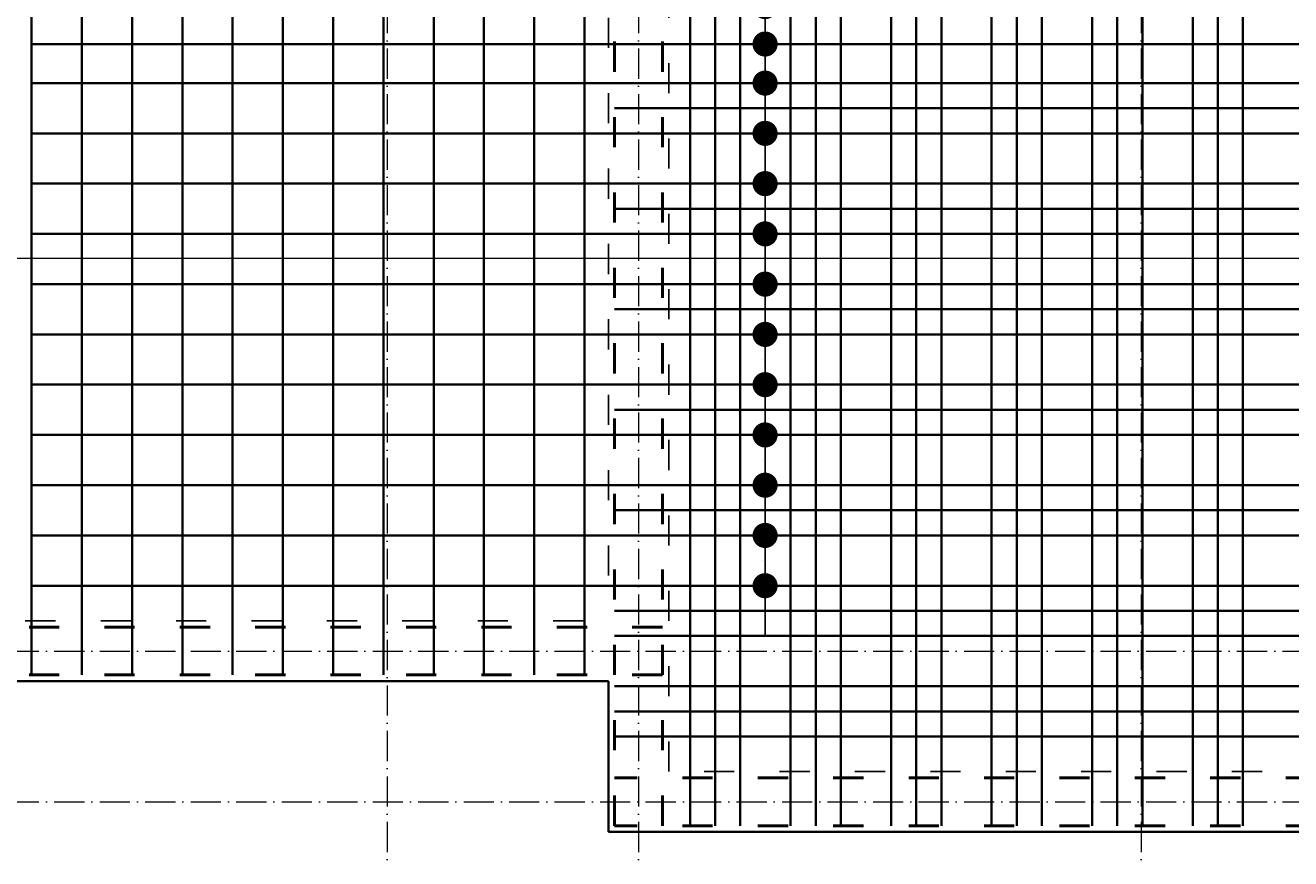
# Model space of a CAD drawing. Header units: millimetres. Extents: x 300938 to 312016, y 11971 to 20881.
# Tile 126 of 239: x 307546 to 308050, y 16262 to 16593. Entities that reach past the tile are written whole.
import ezdxf

# ---------------------------------------------------------------- set-up
doc = ezdxf.new("R2010")
doc.units = ezdxf.units.MM
doc.linetypes.add('ACAD_ISO03W100', pattern=[30, 12, -18])
doc.linetypes.add('ACAD_ISO10W100', pattern=[18, 12, -3, 0, -3])
for name, color, linetype, lineweight in [('konstrukcja', 3, 'Continuous', 35), ('konstrukcja wymiary', 1, 'Continuous', 13), ('osie', 5, 'ACAD_ISO10W100', 13), ('zbrojenie', 4, 'Continuous', 50), ('zbrojenie płyty', 141, 'Continuous', 35)]:
    doc.layers.add(name, color=color, linetype=linetype, lineweight=lineweight)
doc.layers.add('przerywane', color=6, linetype='ACAD_ISO03W100')
doc.styles.add('KONSTRUKCJA', font='romand.shx', dxfattribs={"oblique": 10})
doc.styles.get("Standard").update_dxf_attribs({"font": 'romand.shx', "oblique": 10})
doc.dimstyles.new('150', dxfattribs={"dimtxt": 10, "dimasz": 7, "dimexe": 1.25, "dimexo": 0.625, "dimgap": 3, "dimtad": 1, "dimdec": 0, "dimrnd": 0.5, "dimtxsty": 'KONSTRUKCJA', "dimblk": 'ARCHTICK', "dimcen": 2.5, "dimadec": 0, "dimazin": 0, "dimtfac": 1, "dimtdec": 0, "dimtix": 1, "dimtmove": 0, "dimatfit": 3, "dimfxl": 4, "dimfxlon": 1, "dimarcsym": 0})
doc.dimstyles.new('kropki', dxfattribs={"dimtxt": 0.001, "dimasz": 10, "dimexe": 1.25, "dimexo": 0.625, "dimgap": 1, "dimtad": 1, "dimtxsty": 'Standard', "dimblk": 'DOT', "dimcen": 2.5, "dimadec": 0, "dimazin": 0, "dimtfac": 1, "dimtmove": 0, "dimatfit": 3, "dimfxl": 1, "dimfxlon": 1, "dimarcsym": 0})

# ---------------------------------------------------------------- blocks, each defined once
blk = doc.blocks.new('_ArchTick')
at = {"color": 0, "linetype": 'ByBlock', "lineweight": 13, "const_width": 0.15}
blk.add_lwpolyline([(-0.5, -0.5), (0.5, 0.5)], dxfattribs=at)
blk = doc.blocks.new('*D1296')
at = {"layer": 'Defpoints', "color": 0, "transparency": 16777216}
for p in [(307778.44, 16332.22), (307282.44, 16272.22), (307778.44, 16212.22)]:
    blk.add_point(p, dxfattribs=at)
at = {"layer": 'konstrukcja wymiary', "color": 0, "lineweight": -2, "transparency": 16777216}
for p, q in [((307282.44, 16216.22), (307282.44, 16210.97)), ((307778.44, 16216.22), (307778.44, 16210.97)), ((307282.44, 16212.22), (307778.44, 16212.22))]:
    blk.add_line(p, q, dxfattribs=at)
at = {"layer": 'konstrukcja wymiary', "color": 0, "lineweight": -2, "transparency": 16777216, "xscale": 7, "yscale": 7, "zscale": 7, "rotation": 180}
blk.add_blockref('_ArchTick', (307282.44, 16212.22), dxfattribs=at)
at = {"layer": 'konstrukcja wymiary', "color": 0, "lineweight": -2, "transparency": 16777216, "xscale": 7, "yscale": 7, "zscale": 7}
blk.add_blockref('_ArchTick', (307778.44, 16212.22), dxfattribs=at)
at = {"layer": 'konstrukcja wymiary', "color": 0, "transparency": 16777216, "insert": (307530.44, 16220.22), "char_height": 10, "attachment_point": 5, "style": 'KONSTRUKCJA'}
blk.add_mtext('496', dxfattribs=at)
blk = doc.blocks.new('*D1297')
at = {"layer": 'Defpoints', "color": 0, "transparency": 16777216}
for p in [(307778.44, 16332.22), (308422.44, 16272.22), (308422.44, 16212.22)]:
    blk.add_point(p, dxfattribs=at)
at = {"layer": 'konstrukcja wymiary', "color": 0, "lineweight": -2, "transparency": 16777216}
for p, q in [((307778.44, 16216.22), (307778.44, 16210.97)), ((308422.44, 16216.22), (308422.44, 16210.97)), ((307778.44, 16212.22), (308422.44, 16212.22))]:
    blk.add_line(p, q, dxfattribs=at)
at = {"layer": 'konstrukcja wymiary', "color": 0, "lineweight": -2, "transparency": 16777216, "xscale": 7, "yscale": 7, "zscale": 7, "rotation": 180}
blk.add_blockref('_ArchTick', (307778.44, 16212.22), dxfattribs=at)
at = {"layer": 'konstrukcja wymiary', "color": 0, "lineweight": -2, "transparency": 16777216, "xscale": 7, "yscale": 7, "zscale": 7}
blk.add_blockref('_ArchTick', (308422.44, 16212.22), dxfattribs=at)
at = {"layer": 'konstrukcja wymiary', "color": 0, "transparency": 16777216, "insert": (308100.44, 16220.22), "char_height": 10, "attachment_point": 5, "style": 'KONSTRUKCJA'}
blk.add_mtext('644', dxfattribs=at)
blk = doc.blocks.new('_Dot')
at = {"color": 0, "linetype": 'ByBlock', "lineweight": -2}
blk.add_line((-0.5, 0), (-1, 0), dxfattribs=at)
at = {"color": 0, "linetype": 'ByBlock', "const_width": 0.5}
blk.add_lwpolyline([(-0.25, 0, 1), (0.25, 0, 1)], format="xyb", close=True, dxfattribs=at)
blk = doc.blocks.new('*D1477')
at = {"layer": 'Defpoints', "color": 0, "transparency": 16777216}
for p in [(307840.81, 16390.22), (307850.94, 16390.22), (307850.94, 16370.22)]:
    blk.add_point(p, dxfattribs=at)
at = {"layer": 'konstrukcja wymiary', "color": 0, "lineweight": -2, "transparency": 16777216}
for p, q in [((307840.81, 16400.22), (307840.81, 16410.22)), ((307841.81, 16390.22), (307839.56, 16390.22)), ((307840.81, 16370.22), (307840.81, 16390.22)), ((307841.81, 16370.22), (307839.56, 16370.22)), ((307840.81, 16360.22), (307840.81, 16350.22))]:
    blk.add_line(p, q, dxfattribs=at)
at = {"layer": 'konstrukcja wymiary', "color": 0, "lineweight": -2, "transparency": 16777216, "xscale": 10, "yscale": 10, "zscale": 10}
for p, rotation in [((307840.81, 16390.22), 270), ((307840.81, 16370.22), 90)]:
    blk.add_blockref('_Dot', p, dxfattribs=dict(at, rotation=rotation))
at = {"layer": 'konstrukcja wymiary', "color": 0, "transparency": 16777216, "insert": (307839.81, 16380.22), "char_height": 0.001, "attachment_point": 5, "rotation": 90}
blk.add_mtext('20', dxfattribs=at)
blk = doc.blocks.new('*D1478')
at = {"layer": 'Defpoints', "color": 0, "transparency": 16777216}
for p in [(307840.81, 16410.22), (307850.94, 16410.22), (307850.94, 16390.22)]:
    blk.add_point(p, dxfattribs=at)
at = {"layer": 'konstrukcja wymiary', "color": 0, "lineweight": -2, "transparency": 16777216}
for p, q in [((307840.81, 16420.22), (307840.81, 16430.22)), ((307841.81, 16410.22), (307839.56, 16410.22)), ((307840.81, 16390.22), (307840.81, 16410.22)), ((307841.81, 16390.22), (307839.56, 16390.22)), ((307840.81, 16380.22), (307840.81, 16370.22))]:
    blk.add_line(p, q, dxfattribs=at)
at = {"layer": 'konstrukcja wymiary', "color": 0, "lineweight": -2, "transparency": 16777216, "xscale": 10, "yscale": 10, "zscale": 10}
for p, rotation in [((307840.81, 16410.22), 270), ((307840.81, 16390.22), 90)]:
    blk.add_blockref('_Dot', p, dxfattribs=dict(at, rotation=rotation))
at = {"layer": 'konstrukcja wymiary', "color": 0, "transparency": 16777216, "insert": (307839.81, 16400.22), "char_height": 0.001, "attachment_point": 5, "rotation": 90}
blk.add_mtext('20', dxfattribs=at)
blk = doc.blocks.new('*D1479')
at = {"layer": 'Defpoints', "color": 0, "transparency": 16777216}
for p in [(307840.81, 16430.22), (307850.94, 16430.22), (307850.94, 16410.22)]:
    blk.add_point(p, dxfattribs=at)
at = {"layer": 'konstrukcja wymiary', "color": 0, "lineweight": -2, "transparency": 16777216}
for p, q in [((307840.81, 16440.22), (307840.81, 16450.22)), ((307841.81, 16430.22), (307839.56, 16430.22)), ((307840.81, 16410.22), (307840.81, 16430.22)), ((307841.81, 16410.22), (307839.56, 16410.22)), ((307840.81, 16400.22), (307840.81, 16390.22))]:
    blk.add_line(p, q, dxfattribs=at)
at = {"layer": 'konstrukcja wymiary', "color": 0, "lineweight": -2, "transparency": 16777216, "xscale": 10, "yscale": 10, "zscale": 10}
for p, rotation in [((307840.81, 16430.22), 270), ((307840.81, 16410.22), 90)]:
    blk.add_blockref('_Dot', p, dxfattribs=dict(at, rotation=rotation))
at = {"layer": 'konstrukcja wymiary', "color": 0, "transparency": 16777216, "insert": (307839.81, 16420.22), "char_height": 0.001, "attachment_point": 5, "rotation": 90}
blk.add_mtext('20', dxfattribs=at)
blk = doc.blocks.new('*D1480')
at = {"layer": 'Defpoints', "color": 0, "transparency": 16777216}
for p in [(307840.81, 16450.22), (307850.94, 16450.22), (307850.94, 16430.22)]:
    blk.add_point(p, dxfattribs=at)
at = {"layer": 'konstrukcja wymiary', "color": 0, "lineweight": -2, "transparency": 16777216}
for p, q in [((307840.81, 16460.22), (307840.81, 16470.22)), ((307841.81, 16450.22), (307839.56, 16450.22)), ((307840.81, 16430.22), (307840.81, 16450.22)), ((307841.81, 16430.22), (307839.56, 16430.22)), ((307840.81, 16420.22), (307840.81, 16410.22))]:
    blk.add_line(p, q, dxfattribs=at)
at = {"layer": 'konstrukcja wymiary', "color": 0, "lineweight": -2, "transparency": 16777216, "xscale": 10, "yscale": 10, "zscale": 10}
for p, rotation in [((307840.81, 16450.22), 270), ((307840.81, 16430.22), 90)]:
    blk.add_blockref('_Dot', p, dxfattribs=dict(at, rotation=rotation))
at = {"layer": 'konstrukcja wymiary', "color": 0, "transparency": 16777216, "insert": (307839.81, 16440.22), "char_height": 0.001, "attachment_point": 5, "rotation": 90}
blk.add_mtext('20', dxfattribs=at)
blk = doc.blocks.new('*D1481')
at = {"layer": 'Defpoints', "color": 0, "transparency": 16777216}
for p in [(307840.81, 16470.22), (307850.94, 16470.22), (307850.94, 16450.22)]:
    blk.add_point(p, dxfattribs=at)
at = {"layer": 'konstrukcja wymiary', "color": 0, "lineweight": -2, "transparency": 16777216}
for p, q in [((307840.81, 16480.22), (307840.81, 16490.22)), ((307841.81, 16470.22), (307839.56, 16470.22)), ((307840.81, 16450.22), (307840.81, 16470.22)), ((307841.81, 16450.22), (307839.56, 16450.22)), ((307840.81, 16440.22), (307840.81, 16430.22))]:
    blk.add_line(p, q, dxfattribs=at)
at = {"layer": 'konstrukcja wymiary', "color": 0, "lineweight": -2, "transparency": 16777216, "xscale": 10, "yscale": 10, "zscale": 10}
for p, rotation in [((307840.81, 16470.22), 270), ((307840.81, 16450.22), 90)]:
    blk.add_blockref('_Dot', p, dxfattribs=dict(at, rotation=rotation))
at = {"layer": 'konstrukcja wymiary', "color": 0, "transparency": 16777216, "insert": (307839.81, 16460.22), "char_height": 0.001, "attachment_point": 5, "rotation": 90}
blk.add_mtext('20', dxfattribs=at)
blk = doc.blocks.new('*D1482')
at = {"layer": 'Defpoints', "color": 0, "transparency": 16777216}
for p in [(307840.81, 16490.22), (307850.94, 16490.22), (307850.94, 16470.22)]:
    blk.add_point(p, dxfattribs=at)
at = {"layer": 'konstrukcja wymiary', "color": 0, "lineweight": -2, "transparency": 16777216}
for p, q in [((307840.81, 16500.22), (307840.81, 16510.22)), ((307841.81, 16490.22), (307839.56, 16490.22)), ((307840.81, 16470.22), (307840.81, 16490.22)), ((307841.81, 16470.22), (307839.56, 16470.22)), ((307840.81, 16460.22), (307840.81, 16450.22))]:
    blk.add_line(p, q, dxfattribs=at)
at = {"layer": 'konstrukcja wymiary', "color": 0, "lineweight": -2, "transparency": 16777216, "xscale": 10, "yscale": 10, "zscale": 10}
for p, rotation in [((307840.81, 16490.22), 270), ((307840.81, 16470.22), 90)]:
    blk.add_blockref('_Dot', p, dxfattribs=dict(at, rotation=rotation))
at = {"layer": 'konstrukcja wymiary', "color": 0, "transparency": 16777216, "insert": (307839.81, 16480.22), "char_height": 0.001, "attachment_point": 5, "rotation": 90}
blk.add_mtext('20', dxfattribs=at)
blk = doc.blocks.new('*D1483')
at = {"layer": 'Defpoints', "color": 0, "transparency": 16777216}
for p in [(307840.81, 16510.22), (307850.94, 16510.22), (307850.94, 16490.22)]:
    blk.add_point(p, dxfattribs=at)
at = {"layer": 'konstrukcja wymiary', "color": 0, "lineweight": -2, "transparency": 16777216}
for p, q in [((307840.81, 16520.22), (307840.81, 16530.22)), ((307841.81, 16510.22), (307839.56, 16510.22)), ((307840.81, 16490.22), (307840.81, 16510.22)), ((307841.81, 16490.22), (307839.56, 16490.22)), ((307840.81, 16480.22), (307840.81, 16470.22))]:
    blk.add_line(p, q, dxfattribs=at)
at = {"layer": 'konstrukcja wymiary', "color": 0, "lineweight": -2, "transparency": 16777216, "xscale": 10, "yscale": 10, "zscale": 10}
for p, rotation in [((307840.81, 16510.22), 270), ((307840.81, 16490.22), 90)]:
    blk.add_blockref('_Dot', p, dxfattribs=dict(at, rotation=rotation))
at = {"layer": 'konstrukcja wymiary', "color": 0, "transparency": 16777216, "insert": (307839.81, 16500.22), "char_height": 0.001, "attachment_point": 5, "rotation": 90}
blk.add_mtext('20', dxfattribs=at)
blk = doc.blocks.new('*D1484')
at = {"layer": 'Defpoints', "color": 0, "transparency": 16777216}
for p in [(307840.81, 16530.22), (307850.94, 16530.22), (307850.94, 16510.22)]:
    blk.add_point(p, dxfattribs=at)
at = {"layer": 'konstrukcja wymiary', "color": 0, "lineweight": -2, "transparency": 16777216}
for p, q in [((307840.81, 16540.22), (307840.81, 16550.22)), ((307841.81, 16530.22), (307839.56, 16530.22)), ((307840.81, 16510.22), (307840.81, 16530.22)), ((307841.81, 16510.22), (307839.56, 16510.22)), ((307840.81, 16500.22), (307840.81, 16490.22))]:
    blk.add_line(p, q, dxfattribs=at)
at = {"layer": 'konstrukcja wymiary', "color": 0, "lineweight": -2, "transparency": 16777216, "xscale": 10, "yscale": 10, "zscale": 10}
for p, rotation in [((307840.81, 16530.22), 270), ((307840.81, 16510.22), 90)]:
    blk.add_blockref('_Dot', p, dxfattribs=dict(at, rotation=rotation))
at = {"layer": 'konstrukcja wymiary', "color": 0, "transparency": 16777216, "insert": (307839.81, 16520.22), "char_height": 0.001, "attachment_point": 5, "rotation": 90}
blk.add_mtext('20', dxfattribs=at)
blk = doc.blocks.new('*D1485')
at = {"layer": 'Defpoints', "color": 0, "transparency": 16777216}
for p in [(307840.81, 16550.22), (307850.94, 16550.22), (307850.94, 16530.22)]:
    blk.add_point(p, dxfattribs=at)
at = {"layer": 'konstrukcja wymiary', "color": 0, "lineweight": -2, "transparency": 16777216}
for p, q in [((307840.81, 16560.22), (307840.81, 16570.22)), ((307841.81, 16550.22), (307839.56, 16550.22)), ((307840.81, 16530.22), (307840.81, 16550.22)), ((307841.81, 16530.22), (307839.56, 16530.22)), ((307840.81, 16520.22), (307840.81, 16510.22))]:
    blk.add_line(p, q, dxfattribs=at)
at = {"layer": 'konstrukcja wymiary', "color": 0, "lineweight": -2, "transparency": 16777216, "xscale": 10, "yscale": 10, "zscale": 10}
for p, rotation in [((307840.81, 16550.22), 270), ((307840.81, 16530.22), 90)]:
    blk.add_blockref('_Dot', p, dxfattribs=dict(at, rotation=rotation))
at = {"layer": 'konstrukcja wymiary', "color": 0, "transparency": 16777216, "insert": (307839.81, 16540.22), "char_height": 0.001, "attachment_point": 5, "rotation": 90}
blk.add_mtext('20', dxfattribs=at)
blk = doc.blocks.new('*D1486')
at = {"layer": 'Defpoints', "color": 0, "transparency": 16777216}
for p in [(307840.81, 16570.22), (307850.94, 16570.22), (307850.94, 16550.22)]:
    blk.add_point(p, dxfattribs=at)
at = {"layer": 'konstrukcja wymiary', "color": 0, "lineweight": -2, "transparency": 16777216}
for p, q in [((307840.81, 16580.22), (307840.81, 16590.22)), ((307841.81, 16570.22), (307839.56, 16570.22)), ((307840.81, 16550.22), (307840.81, 16570.22)), ((307841.81, 16550.22), (307839.56, 16550.22)), ((307840.81, 16540.22), (307840.81, 16530.22))]:
    blk.add_line(p, q, dxfattribs=at)
at = {"layer": 'konstrukcja wymiary', "color": 0, "lineweight": -2, "transparency": 16777216, "xscale": 10, "yscale": 10, "zscale": 10}
for p, rotation in [((307840.81, 16570.22), 270), ((307840.81, 16550.22), 90)]:
    blk.add_blockref('_Dot', p, dxfattribs=dict(at, rotation=rotation))
at = {"layer": 'konstrukcja wymiary', "color": 0, "transparency": 16777216, "insert": (307839.81, 16560.22), "char_height": 0.001, "attachment_point": 5, "rotation": 90}
blk.add_mtext('20', dxfattribs=at)
blk = doc.blocks.new('*D1487')
at = {"layer": 'Defpoints', "color": 0, "transparency": 16777216}
for p in [(307840.81, 16585.77), (307850.94, 16585.77), (307850.94, 16570.22)]:
    blk.add_point(p, dxfattribs=at)
at = {"layer": 'konstrukcja wymiary', "color": 0, "lineweight": -2, "transparency": 16777216}
for p, q in [((307840.81, 16595.77), (307840.81, 16605.77)), ((307841.81, 16585.77), (307839.56, 16585.77)), ((307840.81, 16570.22), (307840.81, 16585.77)), ((307841.81, 16570.22), (307839.56, 16570.22)), ((307840.81, 16560.22), (307840.81, 16550.22))]:
    blk.add_line(p, q, dxfattribs=at)
at = {"layer": 'konstrukcja wymiary', "color": 0, "lineweight": -2, "transparency": 16777216, "xscale": 10, "yscale": 10, "zscale": 10}
for p, rotation in [((307840.81, 16585.77), 270), ((307840.81, 16570.22), 90)]:
    blk.add_blockref('_Dot', p, dxfattribs=dict(at, rotation=rotation))
at = {"layer": 'konstrukcja wymiary', "color": 0, "transparency": 16777216, "insert": (307839.81, 16578), "char_height": 0.001, "attachment_point": 5, "rotation": 90}
blk.add_mtext('15,54', dxfattribs=at)
blk = doc.blocks.new('*D1488')
at = {"layer": 'Defpoints', "color": 0, "transparency": 16777216}
for p in [(307840.81, 16600.68), (307850.94, 16600.68), (307850.94, 16585.77)]:
    blk.add_point(p, dxfattribs=at)
at = {"layer": 'konstrukcja wymiary', "color": 0, "lineweight": -2, "transparency": 16777216}
for p, q in [((307840.81, 16610.68), (307840.81, 16620.68)), ((307841.81, 16600.68), (307839.56, 16600.68)), ((307840.81, 16585.77), (307840.81, 16600.68)), ((307841.81, 16585.77), (307839.56, 16585.77)), ((307840.81, 16575.77), (307840.81, 16565.77))]:
    blk.add_line(p, q, dxfattribs=at)
at = {"layer": 'konstrukcja wymiary', "color": 0, "lineweight": -2, "transparency": 16777216, "xscale": 10, "yscale": 10, "zscale": 10}
for p, rotation in [((307840.81, 16600.68), 270), ((307840.81, 16585.77), 90)]:
    blk.add_blockref('_Dot', p, dxfattribs=dict(at, rotation=rotation))
at = {"layer": 'konstrukcja wymiary', "color": 0, "transparency": 16777216, "insert": (307839.81, 16593.22), "char_height": 0.001, "attachment_point": 5, "rotation": 90}
blk.add_mtext('14,91', dxfattribs=at)
blk = doc.blocks.new('*D1489')
at = {"layer": 'Defpoints', "color": 0, "transparency": 16777216}
for p in [(307840.81, 16616.22), (307850.94, 16616.22), (307850.94, 16600.68)]:
    blk.add_point(p, dxfattribs=at)
at = {"layer": 'konstrukcja wymiary', "color": 0, "lineweight": -2, "transparency": 16777216}
for p, q in [((307840.81, 16626.22), (307840.81, 16636.22)), ((307841.81, 16616.22), (307839.56, 16616.22)), ((307840.81, 16600.68), (307840.81, 16616.22)), ((307841.81, 16600.68), (307839.56, 16600.68)), ((307840.81, 16590.68), (307840.81, 16580.68))]:
    blk.add_line(p, q, dxfattribs=at)
at = {"layer": 'konstrukcja wymiary', "color": 0, "lineweight": -2, "transparency": 16777216, "xscale": 10, "yscale": 10, "zscale": 10}
for p, rotation in [((307840.81, 16616.22), 270), ((307840.81, 16600.68), 90)]:
    blk.add_blockref('_Dot', p, dxfattribs=dict(at, rotation=rotation))
at = {"layer": 'konstrukcja wymiary', "color": 0, "transparency": 16777216, "insert": (307839.81, 16608.45), "char_height": 0.001, "attachment_point": 5, "rotation": 90}
blk.add_mtext('15,54', dxfattribs=at)

msp = doc.modelspace()

# ---------------------------------------------------------------- linework, layer by layer
at = {"layer": 'konstrukcja'}
for p, q in [((307778.44, 16332.224), (307282.44, 16332.224)), ((307778.44, 16332.224), (307778.44, 16272.224)), ((307778.44, 16272.224), (308422.44, 16272.224))]:
    msp.add_line(p, q, dxfattribs=at)
at = {"layer": 'konstrukcja wymiary'}
msp.add_line((308260.823, 16500.491), (307471.912, 16500.491), dxfattribs=at)
at = {"layer": 'osie'}
for p, q in [((307690.44, 17706.148), (307690.44, 16196.332)), ((307790.44, 17706.148), (307790.44, 16196.332)), ((307990.44, 17706.148), (307990.44, 16196.332)), ((306435.771, 16344.224), (308440.491, 16344.224)), ((306435.771, 16284.224), (308440.491, 16284.224))]:
    msp.add_line(p, q, dxfattribs=at)
at = {"layer": 'przerywane'}
for p, q in [((307802.44, 16296.224), (307802.44, 16907.224)), ((307778.44, 16716.224), (307778.44, 16356.224)), ((307546.44, 16356.224), (307778.44, 16356.224)), ((308398.556, 16296.224), (307802.44, 16296.224))]:
    msp.add_line(p, q, dxfattribs=at)
at = {"layer": 'zbrojenie', "linetype": 'ACAD_ISO03W100'}
for p, q in [((307780.94, 16274.724), (307780.94, 16928.724)), ((307799.94, 16274.724), (307799.94, 16928.724)), ((307799.94, 16353.724), (307260.94, 16353.724)), ((307799.94, 16334.724), (307260.94, 16334.724)), ((308419.94, 16293.724), (307780.94, 16293.724)), ((308419.94, 16274.724), (307780.94, 16274.724))]:
    msp.add_line(p, q, dxfattribs=at)
at = {"layer": 'zbrojenie płyty'}
for p, q in [((307548.94, 17508.724), (307548.94, 16334.724)), ((307568.94, 17508.724), (307568.94, 16334.724)), ((307688.94, 17508.724), (307688.94, 16334.724)), ((307708.94, 17508.724), (307708.94, 16334.724)), ((307728.94, 17508.724), (307728.94, 16334.724)), ((307748.94, 17508.724), (307748.94, 16334.724)), ((307768.94, 17508.724), (307768.94, 16334.724)), ((307588.94, 17197.724), (307588.94, 16334.724)), ((307608.94, 17197.724), (307608.94, 16334.724)), ((307628.94, 17197.724), (307628.94, 16334.724)), ((307648.94, 17197.724), (307648.94, 16334.724)), ((307668.94, 17197.724), (307668.94, 16334.724)), ((307810.94, 16274.724), (307810.94, 16928.724)), ((307820.94, 16274.724), (307820.94, 16928.724)), ((307830.94, 16274.724), (307830.94, 16928.724)), ((307850.94, 16274.724), (307850.94, 16928.724)), ((307860.94, 16274.724), (307860.94, 16928.724)), ((307870.94, 16274.724), (307870.94, 16928.724)), ((307890.94, 16274.724), (307890.94, 16928.724)), ((307900.94, 16274.724), (307900.94, 16928.724)), ((307910.94, 16274.724), (307910.94, 16928.724)), ((307930.94, 16274.724), (307930.94, 16928.724)), ((307940.94, 16274.724), (307940.94, 16928.724)), ((307950.94, 16274.724), (307950.94, 16928.724)), ((307970.94, 16274.724), (307970.94, 16928.724)), ((307980.94, 16274.724), (307980.94, 16928.724)), ((307990.94, 16274.724), (307990.94, 16928.724)), ((308010.94, 16274.724), (308010.94, 16928.724)), ((308020.94, 16274.724), (308020.94, 16928.724)), ((308030.94, 16274.724), (308030.94, 16928.724)), ((308231.045, 16585.768), (307548.94, 16585.768)), ((308419.94, 16570.224), (307548.94, 16570.224)), ((308419.94, 16560.224), (307780.94, 16560.224)), ((308419.94, 16550.224), (307548.94, 16550.224)), ((308419.94, 16530.224), (307548.94, 16530.224)), ((308419.94, 16520.224), (307780.94, 16520.224)), ((308419.94, 16510.224), (307548.94, 16510.224)), ((308419.94, 16490.224), (307548.94, 16490.224)), ((308419.94, 16480.224), (307780.94, 16480.224)), ((308419.94, 16470.224), (307548.94, 16470.224)), ((308419.94, 16450.224), (307548.94, 16450.224)), ((308419.94, 16440.224), (307780.94, 16440.224)), ((308419.94, 16430.224), (307548.94, 16430.224)), ((308419.94, 16410.224), (307548.94, 16410.224)), ((308419.94, 16400.224), (307780.94, 16400.224)), ((308419.94, 16390.224), (307548.94, 16390.224)), ((308419.94, 16370.224), (307548.94, 16370.224)), ((308419.94, 16360.224), (307780.94, 16360.224)), ((308419.94, 16350.224), (307780.94, 16350.224)), ((308419.94, 16330.224), (307780.94, 16330.224)), ((308419.94, 16320.224), (307780.94, 16320.224)), ((308419.94, 16310.224), (307780.94, 16310.224))]:
    msp.add_line(p, q, dxfattribs=at)

# ---------------------------------------------------------------- dimensions: what is measured, and where the dimension line sits
at = {"layer": 'konstrukcja wymiary'}
for base, p1, p2, picture, middle in [((307840.812, 16616.224), (307850.94, 16600.68), (307850.94, 16616.224), '*D1489', (307839.812, 16608.452)), ((307840.812, 16600.68), (307850.94, 16585.768), (307850.94, 16600.68), '*D1488', (307839.812, 16593.224)), ((307840.812, 16585.768), (307850.94, 16570.224), (307850.94, 16585.768), '*D1487', (307839.812, 16577.996)), ((307840.812, 16570.224), (307850.94, 16550.224), (307850.94, 16570.224), '*D1486', (307839.812, 16560.224)), ((307840.812, 16550.224), (307850.94, 16530.224), (307850.94, 16550.224), '*D1485', (307839.812, 16540.224)), ((307840.812, 16530.224), (307850.94, 16510.224), (307850.94, 16530.224), '*D1484', (307839.812, 16520.224)), ((307840.812, 16510.224), (307850.94, 16490.224), (307850.94, 16510.224), '*D1483', (307839.812, 16500.224)), ((307840.812, 16490.224), (307850.94, 16470.224), (307850.94, 16490.224), '*D1482', (307839.812, 16480.224)), ((307840.812, 16470.224), (307850.94, 16450.224), (307850.94, 16470.224), '*D1481', (307839.812, 16460.224)), ((307840.812, 16450.224), (307850.94, 16430.224), (307850.94, 16450.224), '*D1480', (307839.812, 16440.224)), ((307840.812, 16430.224), (307850.94, 16410.224), (307850.94, 16430.224), '*D1479', (307839.812, 16420.224)), ((307840.812, 16410.224), (307850.94, 16390.224), (307850.94, 16410.224), '*D1478', (307839.812, 16400.224))]:
    dim = msp.add_linear_dim(base=base, p1=p1, p2=p2, angle=90, dimstyle='kropki', override={"dimtmove": 1}, dxfattribs=at)
    dim.commit()
    dim.dimension.update_dxf_attribs({"geometry": picture, "text_midpoint": middle})
dim = msp.add_linear_dim(base=(307840.812, 16390.224), p1=(307850.94, 16370.224), p2=(307850.94, 16390.224), angle=90, dimstyle='kropki', dxfattribs=at)
dim.commit()
dim.dimension.update_dxf_attribs({"geometry": '*D1477', "text_midpoint": (307839.812, 16380.224)})
for base, p1, p2, picture, middle in [((307778.44, 16212.224), (307282.44, 16272.224), (307778.44, 16332.224), '*D1296', (307530.44, 16220.224)), ((308422.44, 16212.224), (307778.44, 16332.224), (308422.44, 16272.224), '*D1297', (308100.44, 16220.224))]:
    dim = msp.add_linear_dim(base=base, p1=p1, p2=p2, dimstyle='150', override={"dimtmove": 1}, dxfattribs=at)
    dim.commit()
    dim.dimension.update_dxf_attribs({"geometry": picture, "text_midpoint": middle})

doc.saveas('drawing.dxf')
